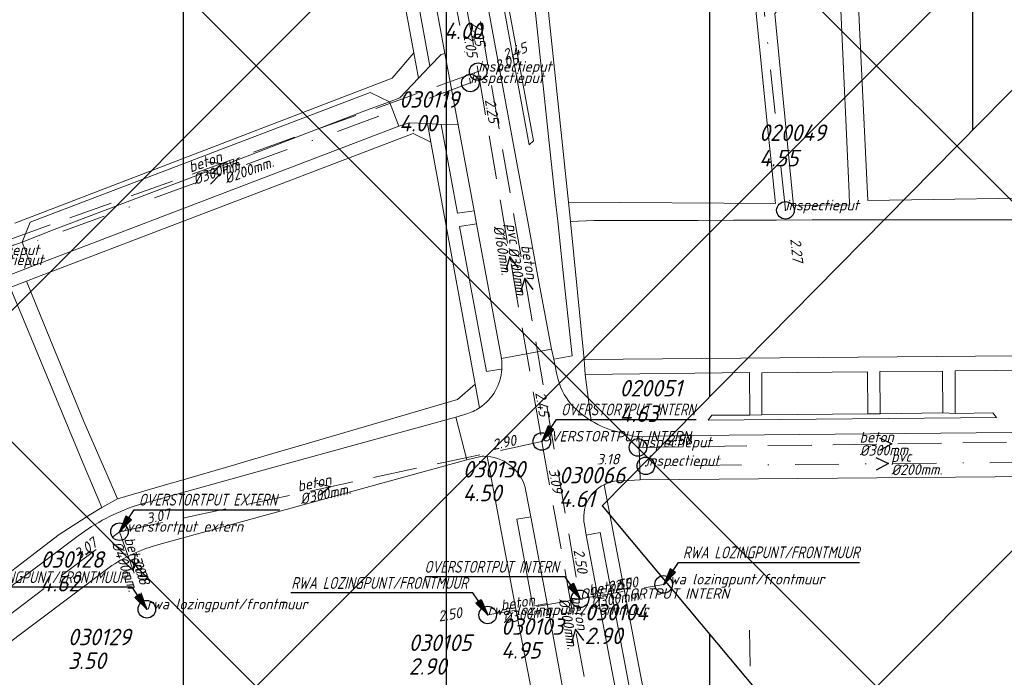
# Model space of a CAD drawing. Extents: x 148869 to 161638, y 453607 to 469810.
# Tile 158 of 256: x 152470 to 152583, y 463713 to 463788. Entities that reach past the tile are written whole.
import ezdxf
from ezdxf.lldxf.tags import DXFTag

# ---------------------------------------------------------------- set-up
doc = ezdxf.new("R2010")
doc.units = 0
doc.header["$PDMODE"] = 32
doc.header["$PDSIZE"] = 2
doc.linetypes.add('RI-HWA', pattern=[7.4, 5, -2.4])
doc.linetypes.add('RI-VWA', pattern=[11, 5, -3, 0, -3])
doc.layers.get('0').update_dxf_attribs({"linetype": 'CONTINUOUS'})
doc.layers.get('DEFPOINTS').update_dxf_attribs({"linetype": 'CONTINUOUS'})
for name, color, linetype in [('2023 hatch', 90, 'CONTINUOUS'), ('2024', 160, 'CONTINUOUS'), ('2024 hatch', 160, 'CONTINUOUS'), ('B-OI-AANPIJLING', 1, 'CONTINUOUS')]:
    doc.layers.add(name, color=color, linetype=linetype)
for name, color, linetype, lineweight in [('B-OI-RI-BIJZONDERDERHEDEN-T18', 134, 'CONTINUOUS', 18), ('B-OI-RI-HWA-BOB-T18', 150, 'CONTINUOUS', 18), ('B-OI-RI-HWA-MATERIAAL-T18', 150, 'CONTINUOUS', 18), ('B-OI-RI-HWA-PUTDEKSELHOOGTE-T25', 150, 'CONTINUOUS', 25), ('B-OI-RI-HWA-PUTNUMMER-T25', 150, 'CONTINUOUS', 25), ('B-OI-RI-HWA_DIAMETER-T18', 150, 'CONTINUOUS', 18), ('B-OI-RI-HWA_RIOOLPUT-S', 150, 'CONTINUOUS', 25), ('B-OI-RI-HWA_TRANSPORTLEIDING-G', 150, 'RI-HWA', 18), ('B-OI-RI-HWA_TRANSPORTLEIDING-VGS-G', 141, 'RI-HWA', 18), ('B-OI-RI-PERSLEIDING-G-niet meenemen', 190, 'RI-PERS', 18), ('B-OI-RI-STROOMRICHTING-S', 252, 'CONTINUOUS', 25), ('B-OI-RI-VWA-BOB-T18', 34, 'CONTINUOUS', 18), ('B-OI-RI-VWA-DIAMETER-T18', 34, 'CONTINUOUS', 18), ('B-OI-RI-VWA-MATERIAAL-T18', 34, 'CONTINUOUS', 18), ('B-OI-RI-VWA_PUTDEKSELHOOGTE-T25', 34, 'CONTINUOUS', 25), ('B-OI-RI-VWA_PUTNUMMER-T25', 34, 'CONTINUOUS', 25), ('B-OI-RI-VWA_RIOOLPUT-S', 34, 'CONTINUOUS', 25), ('B-OI-RI-VWA_TRANSPORTLEIDING-VGS-G', 30, 'RI-VWA', 18), ('B-RO-VH-VERHARDING_ASFALT-GV', 251, 'CONTINUOUS', 18), ('B-RO-VH-VERHARDING_STRAATBAKSTEEN-GV', 251, 'CONTINUOUS', 18)]:
    doc.layers.add(name, color=color, linetype=linetype, lineweight=lineweight)
doc.styles.add('NLCS-ISO-M500-T18_CURSIEF', font='NLCS-ISO.ttf', dxfattribs={"oblique": 15, "height": 0.9})
doc.styles.add('NLCS-ISO-M750-T25_CURSIEF', font='NLCS-ISO.ttf', dxfattribs={"oblique": 15, "height": 1.875})
tags = doc.linetypes.add('RI-PERS', pattern='A,7,-2,["P",Standard,S=1.8,R=0,X=-0.5,Y=-0.9],-2,7,-2,[102,NLCS.SHX,S=1,R=180,X=0,Y=0],-2', length=22).pattern_tags.tags
tags[6] = DXFTag(74, 10)

# ---------------------------------------------------------------- blocks, each defined once
blk = doc.blocks.new('ACMAP_ANN_TEMPLATE_vwa-diam')
at = {"color": 0, "linetype": 'ByBlock', "style": 'NLCS-ISO-M500-T18_CURSIEF', "oblique": 15}
blk.add_attdef('vwa-diam', (0.3, -1.3), '', height=1.2, dxfattribs=at)
blk = doc.blocks.new('ACMAP_ANN_TEMPLATE_vwa-materiaal')
at = {"color": 0, "linetype": 'ByBlock', "style": 'NLCS-ISO-M500-T18_CURSIEF', "oblique": 15}
blk.add_attdef('vwa-mat', (0.3, 0.2), '', height=1.2, dxfattribs=at)
blk = doc.blocks.new('ACMAP_ANN_TEMPLATE_vwa-nap-l')
at = {"color": 0, "linetype": 'ByBlock', "style": 'NLCS-ISO-M500-T18_CURSIEF', "oblique": 15}
blk.add_attdef('vwa-nap-l', (3.3, 0.2), '', height=1.2, dxfattribs=at)
blk = doc.blocks.new('ACMAP_ANN_TEMPLATE_vwa-nap-r')
at = {"color": 0, "linetype": 'ByBlock', "style": 'NLCS-ISO-M500-T18_CURSIEF', "oblique": 15}
blk.add_attdef('vwa-nap-r', (-5.6, 0.2), '', height=1.2, dxfattribs=at)
blk = doc.blocks.new('ACMAP_ANN_TEMPLATE_hwa-diam')
at = {"color": 0, "linetype": 'ByBlock', "style": 'NLCS-ISO-M500-T18_CURSIEF', "oblique": 15}
blk.add_attdef('hwa-diam', (-3.7, -1.3), '', height=1.2, dxfattribs=at)
blk = doc.blocks.new('ACMAP_ANN_TEMPLATE_hwa-materiaal')
at = {"color": 0, "linetype": 'ByBlock', "style": 'NLCS-ISO-M500-T18_CURSIEF', "oblique": 15}
blk.add_attdef('hwa-mat', (-3.7, 0.2), '', height=1.2, dxfattribs=at)
blk = doc.blocks.new('ACMAP_ANN_TEMPLATE_hwa-nap-l')
at = {"color": 0, "linetype": 'ByBlock', "style": 'NLCS-ISO-M500-T18_CURSIEF', "oblique": 15}
blk.add_attdef('hwa-nap-l', (3.3, 0.2), '', height=1.2, dxfattribs=at)
blk = doc.blocks.new('ACMAP_ANN_TEMPLATE_hwa-nap-r')
at = {"color": 0, "linetype": 'ByBlock', "style": 'NLCS-ISO-M500-T18_CURSIEF', "oblique": 15}
blk.add_attdef('hwa-nap-r', (-5.6, 0.2), '', height=1.2, dxfattribs=at)
blk = doc.blocks.new('ACMAP_ANN_TEMPLATE_hwa-puth')
at = {"color": 0, "linetype": 'ByBlock', "style": 'NLCS-ISO-M750-T25_CURSIEF', "oblique": 15}
blk.add_attdef('hwa-puth', (-9, -6.8), '', height=1.88, dxfattribs=at)
blk = doc.blocks.new('ACMAP_ANN_TEMPLATE_hwa-putnr')
at = {"color": 0, "linetype": 'ByBlock', "style": 'NLCS-ISO-M750-T25_CURSIEF', "oblique": 15}
blk.add_attdef('hwa-putnr', (-9, -4.1), '', height=1.88, dxfattribs=at)
blk = doc.blocks.new('ACMAP_ANN_TEMPLATE_type knoop')
at = {"layer": 'DEFPOINTS', "style": 'NLCS-ISO-M500-T18_CURSIEF', "oblique": 15}
blk.add_attdef('type_knoop', (0, 0), '', height=1.2, dxfattribs=at)
blk = doc.blocks.new('ACMAP_ANN_TEMPLATE_vwa-puth')
at = {"color": 0, "linetype": 'ByBlock', "style": 'NLCS-ISO-M750-T25_CURSIEF', "oblique": 15}
blk.add_attdef('vwa-puth', (-3, 5), '', height=1.88, dxfattribs=at)
blk = doc.blocks.new('ACMAP_ANN_TEMPLATE_vwa-putnr')
at = {"color": 0, "linetype": 'ByBlock', "style": 'NLCS-ISO-M750-T25_CURSIEF', "oblique": 15}
blk.add_attdef('vaw-putnr', (-3, 7.9), '', height=1.88, dxfattribs=at)

msp = doc.modelspace()

# ---------------------------------------------------------------- hatches: boundary and pattern name
at = {"layer": '2023 hatch'}
h = msp.add_hatch(dxfattribs=at)
h.set_pattern_fill('L45L135', color=256, scale=49.98)
h.set_pattern_definition([(45, (0, 0), (-35.341197, 35.341197), []), (135, (0, 0), (-35.341197, -35.341197), [])])
h.paths.add_polyline_path([(155033.65, 463387.49), (154736.21, 463174.82), (154703.82, 463157.03), (154669.13, 463116.73), (154497.36, 463128.81), (154485.96, 463103.35), (154403, 462810.28), (154029.41, 462913.19), (153921.91, 462926.36), (153533.06, 462959.92), (153521.58, 463046.87), (153065.73, 463131.59), (152840.09, 463157.69), (152602.55, 463321.62), (152457.44, 463373.38), (152283.77, 463566.95), (152230.15, 463641.33), (152156.25, 463699.58), (152012.16, 463887.19), (152009.38, 463939.89), (151991.35, 464191.03), (152103.19, 464343.83), (152153.39, 464455.21), (152151.03, 464561.94), (152249.45, 464811.76), (152130.92, 465032.5), (152332.42, 465169.93), (152738.18, 465252.75), (152947.54, 465152.17), (153150.32, 465023.39), (153302.02, 464886.05), (153728.6, 464650.43), (153874.6, 464567.83), (153954.88, 464501.43), (153988.94, 464472.57), (154027.82, 464422.75), (154193.47, 464138.07), (154280.01, 463968.67), (154339.28, 463993.19), (154494.94, 463873.13), (154622.49, 463821.49), (154755.92, 463721.99), (154868.72, 463597.28)])
at = {"layer": '2024 hatch'}
h = msp.add_hatch(dxfattribs=at)
h.set_pattern_fill('ANSI31', color=256, scale=29.988, angle=45)
h.set_pattern_definition([(90, (0, 0), (-29.988, 0), [])])
h.paths.add_polyline_path([(153060.97, 462471.33), (152787.39, 462332.45), (152683.96, 462314.58), (152571.59, 462395.32), (152563.82, 462406.18), (152398.44, 462422.66), (152151.13, 462555.77), (152130.97, 462967.46), (151963.51, 463060.43), (151619.43, 463158.93), (151635.54, 463357.09), (152009.16, 463977.93), (152157.72, 463944.62), (152280.12, 463919.12), (152508.66, 464143.59), (152698.68, 463896.62), (152536.72, 463732.43), (152656.87, 463588.89), (152658.63, 463316.61), (152691.32, 463187.08), (152688.32, 463085.82), (152689.17, 463075.64), (152721.38, 462998.51), (152757.48, 462725.88), (152775.44, 462698.77), (152933.57, 462680.1)])

# ---------------------------------------------------------------- linework, layer by layer
at = {"layer": '2024', "flags": 128}
msp.add_lwpolyline([(151635.54, 463357.09), (152009.16, 463977.93), (152157.72, 463944.62), (152280.12, 463919.12), (152508.66, 464143.59), (152698.68, 463896.62), (152536.72, 463732.43), (152656.87, 463588.89), (152658.63, 463316.61), (152691.32, 463187.08), (152688.32, 463085.82), (152689.17, 463075.64), (152721.38, 462998.51), (152757.48, 462725.88)], dxfattribs=at)
at = {"layer": 'B-OI-AANPIJLING', "color": 251, "flags": 128}
for points in [[(152529.84, 463739.77), (152531.2, 463741.11), (152530.57, 463741.54), (152529.84, 463739.77), (152530.67, 463741.47), (152530.78, 463741.4), (152529.84, 463739.77), (152530.99, 463741.26), (152531.1, 463741.18), (152529.84, 463739.77), (152531.52, 463742.28), (152547.42, 463742.28)], [(152481.72, 463729.5), (152483.08, 463730.84), (152482.45, 463731.27), (152481.72, 463729.5), (152482.55, 463731.2), (152482.66, 463731.13), (152481.72, 463729.5), (152482.87, 463730.99), (152482.98, 463730.91), (152481.72, 463729.5), (152483.4, 463732.01), (152499.98, 463732.01)], [(152543.73, 463723.5), (152545.09, 463724.84), (152544.46, 463725.27), (152543.73, 463723.5), (152544.56, 463725.2), (152544.67, 463725.13), (152543.73, 463723.5), (152544.88, 463724.99), (152544.99, 463724.91), (152543.73, 463723.5), (152545.41, 463726.01), (152566.03, 463726.01)], [(152534.2, 463721.86), (152532.84, 463723.2), (152533.47, 463723.63), (152534.2, 463721.86), (152533.37, 463723.56), (152533.26, 463723.49), (152534.2, 463721.86), (152533.05, 463723.35), (152532.94, 463723.27), (152534.2, 463721.86), (152532.52, 463724.37), (152516.6, 463724.37)], [(152484.84, 463720.67), (152483.48, 463722.01), (152484.11, 463722.44), (152484.84, 463720.67), (152484.01, 463722.37), (152483.9, 463722.3), (152484.84, 463720.67), (152483.69, 463722.16), (152483.58, 463722.08), (152484.84, 463720.67), (152483.16, 463723.18), (152462.7, 463723.18)], [(152523.68, 463720.02), (152522.32, 463721.36), (152522.95, 463721.79), (152523.68, 463720.02), (152522.85, 463721.72), (152522.74, 463721.65), (152523.68, 463720.02), (152522.53, 463721.51), (152522.42, 463721.43), (152523.68, 463720.02), (152522, 463722.53), (152501.23, 463722.53)]]:
    msp.add_lwpolyline(points, dxfattribs=at)
at = {"layer": 'B-OI-RI-HWA_RIOOLPUT-S', "color": 251}
for p in [(152522.59, 463781.89), (152529.84, 463739.77), (152540.8, 463739.1), (152481.72, 463729.5), (152543.73, 463723.5), (152534.2, 463721.86), (152484.84, 463720.67), (152523.68, 463720.02)]:
    msp.add_point(p, dxfattribs=at)
at = {"layer": 'B-OI-RI-HWA_TRANSPORTLEIDING-G', "color": 251}
for p, q in [((152521.6, 463794.89), (152534.2, 463721.86)), ((152481.72, 463729.5), (152529.84, 463739.77)), ((152529.84, 463739.77), (152537.53, 463697.06)), ((152433.74, 463693.24), (152481.72, 463729.5)), ((152481.72, 463729.5), (152484.84, 463720.67)), ((152534.2, 463721.86), (152543.73, 463723.5)), ((152534.2, 463721.86), (152523.68, 463720.02))]:
    msp.add_line(p, q, dxfattribs=at)
at = {"layer": 'B-OI-RI-HWA_TRANSPORTLEIDING-VGS-G', "color": 251}
for p, q in [((152514.6, 463826.24), (152522.59, 463781.89)), ((152522.59, 463781.89), (152464.2, 463761)), ((152522.59, 463781.89), (152529.84, 463739.77)), ((152540.8, 463739.1), (152598.7, 463739.9))]:
    msp.add_line(p, q, dxfattribs=at)
at = {"layer": 'B-OI-RI-PERSLEIDING-G-niet meenemen'}
msp.add_line((152553.5, 463718.3), (152553.6, 463714.2), dxfattribs=at)
at = {"layer": 'B-OI-RI-STROOMRICHTING-S', "color": 251}
for points in [[(152491.8, 463771.64), (152493.39, 463771.45), (152492.27, 463770.28)], [(152491.6, 463770.41), (152493.2, 463770.23), (152492.08, 463769.06)], [(152527.17, 463759.53), (152526.2, 463760.83), (152525.74, 463759.29)], [(152528.85, 463757.08), (152527.89, 463758.38), (152527.43, 463756.83)], [(152568.3, 463740.2), (152569.74, 463739.5), (152568.32, 463738.76)], [(152567.89, 463737.96), (152569.35, 463737.25), (152567.92, 463736.52)], [(152504.21, 463735.04), (152505.77, 463734.64), (152504.52, 463733.63)], [(152483.49, 463726.82), (152483.27, 463725.08), (152482.02, 463726.3)], [(152534.64, 463717.13), (152533.67, 463718.42), (152533.23, 463716.87)]]:
    msp.add_lwpolyline(points, dxfattribs=at)
at = {"layer": 'B-OI-RI-VWA_RIOOLPUT-S'}
for p in [(152521.7, 463780.6), (152557.6, 463766.1), (152541.7, 463737)]:
    msp.add_point(p, dxfattribs=at)
at = {"layer": 'B-OI-RI-VWA_TRANSPORTLEIDING-VGS-G', "color": 251}
for p, q in [((152557.6, 463766.1), (152546.6, 463869.7)), ((152513.51, 463824.8), (152521.7, 463780.6)), ((152521.7, 463780.6), (152464.7, 463759.86)), ((152597, 463737.5), (152541.7, 463737))]:
    msp.add_line(p, q, dxfattribs=at)
at = {"layer": 'B-RO-VH-VERHARDING_ASFALT-GV', "flags": 128}
msp.add_lwpolyline([(152500.74, 463860.2), (152500.61, 463860.1), (152498.87, 463858.97), (152502.82, 463854.18), (152504.32, 463852.36), (152506.81, 463849.33), (152510.77, 463827.73), (152512.25, 463819.66), (152517.23, 463792.5), (152518.81, 463783.96), (152520.31, 463775.83), (152522.13, 463766.04), (152522.4, 463764.57), (152525.24, 463749.22), (152530.94, 463750.3), (152529.29, 463759.16), (152528.24, 463764.84), (152527.86, 463766.83), (152527, 463771.51), (152512.7, 463848.68), (152510.68, 463859.42)], dxfattribs=at)
at = {"layer": 'B-RO-VH-VERHARDING_STRAATBAKSTEEN-GV', "flags": 128}
for points in [[(152535.47, 463742.14), (152534.8, 463747.42), (152534.67, 463749.12), (152533.11, 463764.82), (152532.89, 463767.01), (152522.97, 463861.18)], [(152528.42, 463773.55), (152528.91, 463774.03), (152523.54, 463802.88), (152523.18, 463805.21), (152521.31, 463815.1), (152520.83, 463817.73), (152515.45, 463847.07), (152515.05, 463849.19), (152514.26, 463849.71), (152512.38, 463860.15), (152510.62, 463859.98)], [(152510.68, 463859.42), (152512.7, 463848.68), (152514.8, 463847.32), (152528.42, 463773.55)], [(152591.8, 463767.6), (152566.97, 463767.2), (152566.04, 463786.93), (152565.01, 463809.89)], [(152552.69, 463804.2), (152555.45, 463776.73), (152556.48, 463766.89), (152532.89, 463767.01), (152533.11, 463764.82), (152535.77, 463764.93), (152538.54, 463764.93), (152542.76, 463764.95), (152544.98, 463764.95), (152547.63, 463764.95), (152551.7, 463764.97), (152554, 463764.97), (152556.57, 463764.96), (152560.66, 463765.02), (152562.94, 463765.01), (152565.52, 463765.01), (152569.8, 463765), (152571.87, 463765), (152574.57, 463765), (152578.83, 463765.01), (152580.89, 463765), (152583.54, 463765)], [(152528.09, 463798.35), (152530.68, 463773.79), (152531.39, 463767.08), (152531.42, 463767.06), (152531.66, 463764.86), (152532.21, 463759.7), (152533.3, 463749.53), (152531.22, 463749.15), (152531.56, 463747.42)], [(152469.45, 463762.07), (152470.63, 463762.49), (152471.55, 463764.75), (152510.27, 463779.53), (152512.49, 463778.46), (152513.66, 463778.92), (152515.79, 463781.16), (152515.26, 463784.03), (152512.8, 463781.15), (152469.79, 463764.64)], [(152400.57, 463706.29), (152404.44, 463709.2), (152463.25, 463753.54), (152467.26, 463756.57), (152469.26, 463757.3), (152471.11, 463758.04), (152472.3, 463758.49), (152512.5, 463773.83), (152515.19, 463774.85), (152517.2, 463773.86), (152516.81, 463775.97), (152514.74, 463776.08), (152513.56, 463775.67), (152471.71, 463759.71), (152470.63, 463759.28), (152467.83, 463758.24)], [(152525.29, 463748.01), (152525.2, 463748), (152523.55, 463747.76), (152520.48, 463764.26), (152522.4, 463764.57), (152522.13, 463766.04), (152520.23, 463765.76), (152518.39, 463775.89), (152516.81, 463775.97), (152517.2, 463773.86)], [(152517.2, 463773.86), (152522.26, 463746.29), (152522.75, 463743.62)], [(152531.56, 463747.42), (152531.22, 463749.15), (152530.94, 463750.3), (152525.24, 463749.22)], [(152522.75, 463743.62), (152522.26, 463746.29), (152520.24, 463744.55), (152501.43, 463739.06), (152500.47, 463738.78), (152495.57, 463737.34), (152494.99, 463737.17), (152488.17, 463735.18), (152487.6, 463735.02), (152481.49, 463733.23), (152479.72, 463732.26), (152478.44, 463731.51), (152474.86, 463729.19), (152464.52, 463721.28), (152463.89, 463720.79), (152458.25, 463716.47), (152457.77, 463716.1), (152438.64, 463701.46)], [(152483.62, 463732.48), (152498.77, 463736.69), (152520.06, 463742.54), (152521.2, 463742.89)], [(152521.2, 463742.89), (152520.06, 463742.54), (152521.3, 463737.69), (152522.88, 463738.08)], [(152521.3, 463737.69), (152520.06, 463742.54), (152498.77, 463736.69), (152483.62, 463732.48)], [(152589.77, 463740.86), (152583.37, 463740.8), (152547.16, 463740.46), (152540.9, 463740.35), (152541.03, 463735.41), (152657.88, 463736.4), (152675.02, 463736.54), (152697.79, 463736.78), (152699.75, 463736.79), (152701.91, 463736.78), (152704.67, 463736.78), (152704.42, 463741.84), (152703.44, 463741.83), (152667.22, 463741.49), (152665.07, 463741.49)], [(152538.55, 463735.29), (152539.77, 463735.35), (152541.03, 463735.41), (152540.9, 463740.35), (152540.35, 463740.39), (152539.64, 463740.52), (152538.6, 463740.82)], [(152486.22, 463728.05), (152521.3, 463737.69)], [(152523.62, 463738.07), (152526.99, 463720.06), (152529.41, 463707.46)], [(152534.36, 463700.01), (152534.27, 463700.49), (152532.66, 463700.23), (152530.71, 463710.89), (152532.33, 463711.18), (152530.44, 463721.31), (152528.82, 463721.04), (152526.99, 463730.94), (152528.59, 463731.21), (152528.04, 463734.13)], [(152528.04, 463734.13), (152528.59, 463731.21), (152530.44, 463721.31), (152532.33, 463711.18), (152532.59, 463709.82), (152534.27, 463700.49), (152534.36, 463700.01)], [(152569.49, 463614.02), (152561.61, 463636.23), (152559.23, 463644.4), (152557.41, 463650.66), (152556.17, 463654.88), (152555.59, 463656.91), (152551.06, 463672.72), (152551.03, 463672.73), (152547.87, 463683.72), (152547.58, 463684.7), (152546.17, 463689.56), (152545.91, 463690.54), (152545.36, 463692.73), (152544.94, 463694.45), (152544.36, 463696.38), (152544.25, 463696.79), (152546.4, 463697.18), (152545.99, 463699.11), (152543.85, 463698.71), (152542.06, 463708.04), (152536.93, 463734.85)], [(152535.95, 463691.12), (152536.25, 463690.25), (152541.93, 463691.84), (152541.73, 463693.02), (152540.06, 463701.96), (152534.91, 463729.1), (152534.7, 463730.32)], [(152534.7, 463730.32), (152534.91, 463729.1), (152536.49, 463729.4), (152541.61, 463702.23), (152540.06, 463701.96), (152541.73, 463693.02), (152541.93, 463691.84), (152542, 463691.48), (152544.27, 463690.25), (152550.64, 463668.28), (152554.4, 463655.5), (152553.06, 463655.13), (152552.63, 463655.04), (152554.42, 463648.85), (152554.87, 463649.02), (152556.31, 463649.29), (152560.25, 463635.89), (152559.18, 463635.46), (152568.55, 463612.52)], [(152411.76, 463667.38), (152412.16, 463671.44), (152424.39, 463680.57), (152432.17, 463695.32), (152477.01, 463729.02)], [(152477.01, 463729.02), (152432.17, 463695.32), (152424.39, 463680.57), (152412.16, 463671.44), (152411.76, 463667.38), (152415.71, 463662.31), (152415.43, 463663.19), (152415.24, 463663.8), (152415.17, 463664.14), (152415.14, 463664.65), (152415.16, 463664.99), (152415.19, 463665.33), (152415.25, 463665.66), (152415.42, 463666.23), (152415.63, 463666.7), (152415.88, 463667.14), (152416.18, 463667.55), (152416.47, 463667.87), (152416.92, 463668.26), (152432.44, 463679.92), (152434.69, 463681.64), (152438.26, 463682.07), (152437.69, 463685.04)], [(152435.21, 463691.32), (152455.08, 463706.28), (152480.53, 463725.42)]]:
    msp.add_lwpolyline(points, dxfattribs=at)
for points in [[(152508.82, 463819.21), (152509.32, 463816.5), (152511.47, 463804.77), (152513.86, 463791.68), (152515.26, 463784.03), (152515.79, 463781.16), (152517.1, 463782.53), (152510.38, 463819.31)], [(152558.5, 463766.66), (152556.39, 463788.49), (152559.79, 463793.55), (152563.92, 463788.9), (152564.88, 463768.08), (152564.91, 463766.71)], [(152513.66, 463778.92), (152512.49, 463778.46), (152513.56, 463775.67), (152514.74, 463776.08), (152516.81, 463775.97), (152518.39, 463775.89), (152520.31, 463775.83), (152518.81, 463783.96), (152518.36, 463783.84), (152517.1, 463782.53), (152515.79, 463781.16)], [(152512.49, 463778.46), (152509.87, 463777.49), (152492.92, 463770.98), (152474.29, 463763.9), (152470.63, 463762.49), (152471.71, 463759.71), (152513.56, 463775.67)], [(152466.64, 463757.79), (152467.83, 463758.24), (152470.63, 463759.28), (152471.71, 463759.71), (152470.63, 463762.49), (152469.45, 463762.07), (152466.67, 463761.05), (152465.78, 463760.67), (152465.52, 463760.61)], [(152472.77, 463754), (152471.11, 463758.04), (152469.26, 463757.3), (152471.04, 463753.02), (152477.59, 463737.28), (152479.3, 463733.25), (152479.72, 463732.26), (152481.49, 463733.23), (152480.54, 463735.44), (152477.68, 463742.04)], [(152568.41, 463742.94), (152568.34, 463747.73), (152575.51, 463747.8), (152575.55, 463743.04), (152576.92, 463742.96), (152576.92, 463747.82), (152595.6, 463747.98), (152595.55, 463749.52), (152595.55, 463749.63), (152592.62, 463749.6), (152534.67, 463749.12), (152534.8, 463747.42), (152553.51, 463747.64), (152553.54, 463742.77), (152554.92, 463742.81), (152554.91, 463747.59), (152566.96, 463747.72), (152567, 463742.92)], [(152567, 463742.92), (152554.92, 463742.81), (152553.54, 463742.77), (152549.21, 463742.77), (152548.81, 463742.2), (152581.65, 463742.49), (152581.22, 463743.03), (152576.92, 463742.96), (152575.55, 463743.04), (152568.41, 463742.94)]]:
    msp.add_lwpolyline(points, close=True, dxfattribs=at)
at = {"layer": 'B-RO-VH-VERHARDING_STRAATBAKSTEEN-GV'}
for points in [[(152525.24, 463749.22, -0.05353), (152525.29, 463748.01)], [(152525.29, 463748.01, -0.231801), (152522.75, 463743.62)], [(152522.75, 463743.62, 0.231801), (152525.29, 463748.01)], [(152533.24, 463743.95, -0.132755), (152531.56, 463747.42)], [(152531.56, 463747.42, 0.132755), (152533.24, 463743.95)], [(152535.47, 463742.14, -0.063228), (152533.24, 463743.95)], [(152533.24, 463743.95, 0.063228), (152535.47, 463742.14)], [(152521.2, 463742.89, 0.074816), (152522.75, 463743.62)], [(152522.75, 463743.62, -0.074816), (152521.2, 463742.89)], [(152538.6, 463740.82, -0.075419), (152535.47, 463742.14)], [(152522.88, 463738.08, -0.038873), (152523.62, 463738.07)], [(152523.62, 463738.07, -0.338997), (152528.04, 463734.13)], [(152528.04, 463734.13, 0.338997), (152523.62, 463738.07)], [(152536.93, 463734.85, -0.131515), (152538.55, 463735.29)], [(152534.7, 463730.32, -0.339971), (152536.93, 463734.85)], [(152536.93, 463734.85, 0.339971), (152534.7, 463730.32)], [(152477.01, 463729.02, -0.08107), (152483.62, 463732.48)], [(152483.62, 463732.48, 0.08107), (152477.01, 463729.02)], [(152480.53, 463725.42, -0.082586), (152486.22, 463728.05)]]:
    msp.add_lwpolyline(points, format="xyb", dxfattribs=at)

# ---------------------------------------------------------------- block references
at = {"layer": 'B-OI-RI-HWA-BOB-T18', "color": 251}
for name, p, rotation, values in [('ACMAP_ANN_TEMPLATE_hwa-nap-r', (152522.59, 463781.89), 280.2127329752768, {'hwa-nap-r': '2.05'}), ('ACMAP_ANN_TEMPLATE_hwa-nap-l', (152522.59, 463781.89), 19.68552004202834, {'hwa-nap-l': '2.45'}), ('ACMAP_ANN_TEMPLATE_hwa-nap-l', (152522.59, 463781.89), 279.7664628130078, {'hwa-nap-l': '2.25'}), ('ACMAP_ANN_TEMPLATE_hwa-nap-r', (152529.84, 463739.77), 279.7664628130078, {'hwa-nap-r': '2.45'}), ('ACMAP_ANN_TEMPLATE_hwa-nap-r', (152529.84, 463739.77), 12.04758601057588, {'hwa-nap-r': '2.90'}), ('ACMAP_ANN_TEMPLATE_hwa-nap-l', (152540.8, 463739.1), 0.7916011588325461, {'hwa-nap-l': '2.50'}), ('ACMAP_ANN_TEMPLATE_hwa-nap-l', (152529.84, 463739.77), 280.206832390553, {'hwa-nap-l': '3.09'}), ('ACMAP_ANN_TEMPLATE_hwa-nap-l', (152481.72, 463729.5), 12.04758601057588, {'hwa-nap-l': '3.07'}), ('ACMAP_ANN_TEMPLATE_hwa-nap-r', (152481.72, 463729.5), 37.07949217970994, {'hwa-nap-r': '3.07'}), ('ACMAP_ANN_TEMPLATE_hwa-nap-r', (152534.2, 463721.86), 279.7889750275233, {'hwa-nap-r': '2.50'}), ('ACMAP_ANN_TEMPLATE_hwa-nap-l', (152481.72, 463729.5), 289.4603970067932, {'hwa-nap-l': '3.00'}), ('ACMAP_ANN_TEMPLATE_hwa-nap-r', (152484.84, 463720.67), 289.4603970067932, {'hwa-nap-r': '2.98'}), ('ACMAP_ANN_TEMPLATE_hwa-nap-l', (152534.2, 463721.86), 9.920960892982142, {'hwa-nap-l': '2.50'}), ('ACMAP_ANN_TEMPLATE_hwa-nap-l', (152534.2, 463721.86), 9.764286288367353, {'hwa-nap-l': '2.50'}), ('ACMAP_ANN_TEMPLATE_hwa-nap-r', (152543.73, 463723.5), 9.764286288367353, {'hwa-nap-r': '2.50'}), ('ACMAP_ANN_TEMPLATE_hwa-nap-r', (152523.68, 463720.02), 9.920960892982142, {'hwa-nap-r': '2.50'})]:
    msp.add_blockref(name, p, dxfattribs=dict(at, rotation=rotation)).add_auto_attribs(values)
at = {"layer": 'B-OI-RI-HWA-MATERIAAL-T18', "color": 251}
for p, rotation, values in [((152493.39, 463771.45), 19.68552004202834, {'hwa-mat': 'beton'}), ((152526.21, 463760.83), 279.7664628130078, {'hwa-mat': 'pvc'}), ((152527.9, 463758.38), 279.7889750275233, {'hwa-mat': 'beton'}), ((152569.75, 463739.5), 0.7916011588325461, {'hwa-mat': 'beton'}), ((152505.78, 463734.64), 12.04758601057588, {'hwa-mat': 'beton'}), ((152483.28, 463725.09), 289.4603970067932, {'hwa-mat': 'beton'}), ((152538.96, 463722.68), 9.764286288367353, {'hwa-mat': 'beton'}), ((152528.94, 463720.94), 9.920960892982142, {'hwa-mat': 'beton'}), ((152533.68, 463718.41), 280.206832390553, {'hwa-mat': 'beton'})]:
    msp.add_blockref('ACMAP_ANN_TEMPLATE_hwa-materiaal', p, dxfattribs=dict(at, rotation=rotation)).add_auto_attribs(values)
at = {"layer": 'B-OI-RI-HWA-PUTDEKSELHOOGTE-T25', "color": 251}
for p, values in [((152522.59, 463781.89), {'hwa-puth': '4.00'}), ((152529.84, 463739.77), {'hwa-puth': '4.50'}), ((152540.8, 463739.1), {'hwa-puth': '4.61'}), ((152481.72, 463729.5), {'hwa-puth': '4.62'}), ((152543.73, 463723.5), {'hwa-puth': '2.90'}), ((152534.2, 463721.86), {'hwa-puth': '4.95'}), ((152484.84, 463720.67), {'hwa-puth': '3.50'}), ((152523.68, 463720.02), {'hwa-puth': '2.90'})]:
    msp.add_blockref('ACMAP_ANN_TEMPLATE_hwa-puth', p, dxfattribs=at).add_auto_attribs(values)
at = {"layer": 'B-OI-RI-HWA-PUTNUMMER-T25', "color": 251}
for p, values in [((152522.59, 463781.89), {'hwa-putnr': '030119'}), ((152529.84, 463739.77), {'hwa-putnr': '030130'}), ((152540.8, 463739.1), {'hwa-putnr': '030066'}), ((152481.72, 463729.5), {'hwa-putnr': '030128'}), ((152543.73, 463723.5), {'hwa-putnr': '030104'}), ((152534.2, 463721.86), {'hwa-putnr': '030103'}), ((152484.84, 463720.67), {'hwa-putnr': '030129'}), ((152523.68, 463720.02), {'hwa-putnr': '030105'})]:
    msp.add_blockref('ACMAP_ANN_TEMPLATE_hwa-putnr', p, dxfattribs=at).add_auto_attribs(values)
at = {"layer": 'B-OI-RI-HWA_DIAMETER-T18', "color": 251}
for p, rotation, values in [((152493.39, 463771.45), 19.68552004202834, {'hwa-diam': '%%c300mm.'}), ((152526.21, 463760.83), 279.7664628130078, {'hwa-diam': '%%c160mm.'}), ((152527.9, 463758.38), 279.7889750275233, {'hwa-diam': '%%c300mm.'}), ((152569.75, 463739.5), 0.7916011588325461, {'hwa-diam': '%%c300mm.'}), ((152505.78, 463734.64), 12.04758601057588, {'hwa-diam': '%%c300mm.'}), ((152483.28, 463725.09), 289.4603970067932, {'hwa-diam': '%%c400mm.'}), ((152538.96, 463722.68), 9.764286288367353, {'hwa-diam': '%%c300mm.'}), ((152533.68, 463718.41), 280.206832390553, {'hwa-diam': '%%c300mm.'}), ((152528.94, 463720.94), 9.920960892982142, {'hwa-diam': '%%c300mm.'})]:
    msp.add_blockref('ACMAP_ANN_TEMPLATE_hwa-diam', p, dxfattribs=dict(at, rotation=rotation)).add_auto_attribs(values)
at = {"layer": 'B-OI-RI-VWA-BOB-T18', "color": 251}
for name, p, rotation, values in [('ACMAP_ANN_TEMPLATE_vwa-nap-r', (152521.7, 463780.6), 280.4975113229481, {'vwa-nap-r': '2.05'}), ('ACMAP_ANN_TEMPLATE_vwa-nap-l', (152521.7, 463780.6), 19.99440491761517, {'vwa-nap-l': '2.05'}), ('ACMAP_ANN_TEMPLATE_vwa-nap-l', (152557.6, 463766.1), 276.0608208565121, {'vwa-nap-l': '2.27'}), ('ACMAP_ANN_TEMPLATE_vwa-nap-r', (152541.7, 463737), 0.5180309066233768, {'vwa-nap-r': '3.18'})]:
    msp.add_blockref(name, p, dxfattribs=dict(at, rotation=rotation)).add_auto_attribs(values)
at = {"layer": 'B-OI-RI-VWA-DIAMETER-T18', "color": 251}
for p, rotation in [((152493.2, 463770.23), 19.99440491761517), ((152569.35, 463737.25), 0.5180309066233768)]:
    msp.add_blockref('ACMAP_ANN_TEMPLATE_vwa-diam', p, dxfattribs=dict(at, rotation=rotation)).add_auto_attribs({'vwa-diam': '%%c200mm.'})
at = {"layer": 'B-OI-RI-VWA-MATERIAAL-T18', "color": 251}
for p, rotation in [((152493.2, 463770.23), 19.99440491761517), ((152569.35, 463737.25), 0.5180309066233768)]:
    msp.add_blockref('ACMAP_ANN_TEMPLATE_vwa-materiaal', p, dxfattribs=dict(at, rotation=rotation)).add_auto_attribs({'vwa-mat': 'pvc'})
at = {"layer": 'B-OI-RI-VWA_PUTDEKSELHOOGTE-T25', "color": 251}
for p, values in [((152521.7, 463780.6), {'vwa-puth': '4.00'}), ((152557.6, 463766.1), {'vwa-puth': '4.55'}), ((152541.7, 463737), {'vwa-puth': '4.63'})]:
    msp.add_blockref('ACMAP_ANN_TEMPLATE_vwa-puth', p, dxfattribs=at).add_auto_attribs(values)
at = {"layer": 'B-OI-RI-VWA_PUTNUMMER-T25', "color": 251}
for p, values in [((152557.6, 463766.1), {'vaw-putnr': '020049'}), ((152541.7, 463737), {'vaw-putnr': '020051'})]:
    msp.add_blockref('ACMAP_ANN_TEMPLATE_vwa-putnr', p, dxfattribs=at).add_auto_attribs(values)
at = {"layer": 'DEFPOINTS'}
for p, values in [((152522.59, 463781.89), {'type_knoop': 'inspectieput'}), ((152521.7, 463780.6), {'type_knoop': 'inspectieput'}), ((152557.6, 463766.1), {'type_knoop': 'inspectieput'}), ((152464.2, 463761), {'type_knoop': 'inspectieput'}), ((152464.7, 463759.86), {'type_knoop': 'inspectieput'}), ((152529.84, 463739.77), {'type_knoop': 'OVERSTORTPUT INTERN'}), ((152540.8, 463739.1), {'type_knoop': 'inspectieput'}), ((152541.7, 463737), {'type_knoop': 'inspectieput'}), ((152481.72, 463729.5), {'type_knoop': 'overstortput extern'}), ((152543.73, 463723.5), {'type_knoop': 'rwa lozingpunt/frontmuur'}), ((152534.2, 463721.86), {'type_knoop': 'OVERSTORTPUT INTERN'}), ((152484.84, 463720.67), {'type_knoop': 'rwa lozingpunt/frontmuur'}), ((152523.68, 463720.02), {'type_knoop': 'rwa lozingpunt/frontmuur'})]:
    msp.add_blockref('ACMAP_ANN_TEMPLATE_type knoop', p, dxfattribs=at).add_auto_attribs(values)

# ---------------------------------------------------------------- texts
at = {"layer": 'B-OI-RI-BIJZONDERDERHEDEN-T18', "color": 251, "style": 'NLCS-ISO-M500-T18_CURSIEF', "oblique": 15, "width": 0.8}
for s, p in [('OVERSTORTPUT INTERN', (152532.03, 463742.74)), ('OVERSTORTPUT EXTERN', (152483.91, 463732.47)), ('RWA LOZINGPUNT/FRONTMUUR', (152545.92, 463726.47)), ('OVERSTORTPUT INTERN', (152516.46, 463724.83)), ('RWA LOZINGPUNT/FRONTMUUR', (152462.45, 463723.64)), ('RWA LOZINGPUNT/FRONTMUUR', (152501.29, 463722.99))]:
    msp.add_text(s, height=1.35, dxfattribs=at).set_placement(p)

doc.saveas('drawing.dxf')
